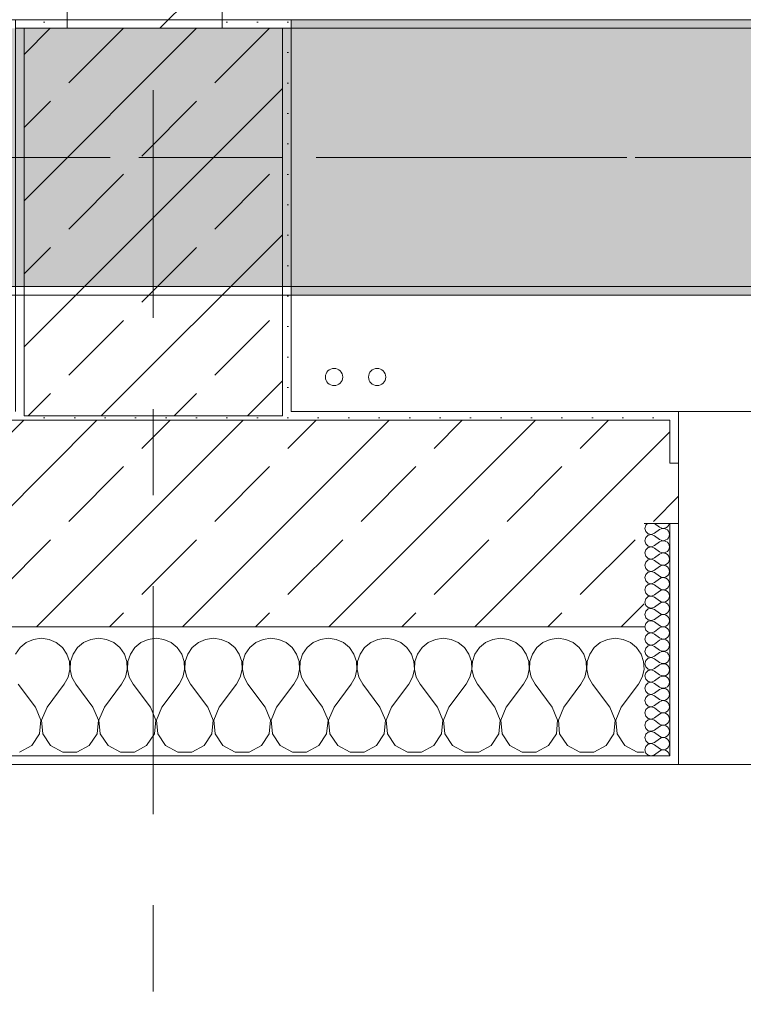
# Model space of a CAD drawing. Header units: metres. Extents: x -3.6 to 84.5, y -11 to 16.8.
# Tile 91 of 124: x 29.2 to 30, y -0.4 to 0.7. Entities that reach past the tile are written whole.
import ezdxf

# ---------------------------------------------------------------- set-up
doc = ezdxf.new("R2010")
doc.units = ezdxf.units.M
doc.header["$MEASUREMENT"] = 0
for name, pattern in [('Achse', [0.2, 0.1, -0.05, 0, -0.05]), ('Strichlinie doppelt', [0.546806, 0.264583, -0.105833, 0.070556, -0.105833]), ('Wipeout_Contour', [1, 0, -1])]:
    doc.linetypes.add(name, pattern=pattern)
for name, color, linetype in [('451 - Universal.Achsen Raster', 7, 'Continuous'), ('604 - Struktur.Wand Aussen', 7, 'Continuous'), ('605 - Struktur.Wand Innen', 7, 'Continuous'), ('607 - Struktur.Stütze', 7, 'Continuous'), ('608 - Struktur.Träger', 7, 'Continuous'), ('801 - HKLSE.Heizung_ Klima_ Lüftung', 7, 'Continuous')]:
    doc.layers.add(name, color=color, linetype=linetype)
pattern_1 = [(45, (0, 0), (-0.08485281, 0.08485281), []), (45, (-0.04243, 0.04243), (-0.08485281, 0.08485281), [0.09, -0.03])]
pattern_2 = [(45, (0, 0), (-0.01767767, 0.01767767), [0, -0.025])]
pattern_3 = [(0, (0, 0), (0, 0.08660254), [0, -0.05]), (0, (0.025, 0.0433), (0, 0.08660254), [0, -0.05])]

# ---------------------------------------------------------------- blocks, each defined once
blk = doc.blocks.new('*X80')
at = {"layer": '604 - Struktur.Wand Aussen', "color": 7, "linetype": 'Continuous', "lineweight": 5}
for p, q in [((29.1909, -0.0096), (29.1825, -0.0133)), ((29.2, -0.0083), (29.1909, -0.0096)), ((29.2091, -0.0096), (29.2, -0.0083)), ((29.2175, -0.0133), (29.2091, -0.0096)), ((29.2576, -0.0096), (29.2491, -0.0133)), ((29.2667, -0.0083), (29.2576, -0.0096)), ((29.2758, -0.0096), (29.2667, -0.0083)), ((29.2842, -0.0133), (29.2758, -0.0096)), ((29.3242, -0.0096), (29.3158, -0.0133)), ((29.3333, -0.0083), (29.3242, -0.0096)), ((29.3424, -0.0096), (29.3333, -0.0083)), ((29.3509, -0.0133), (29.3424, -0.0096)), ((29.3909, -0.0096), (29.3825, -0.0133)), ((29.4, -0.0083), (29.3909, -0.0096)), ((29.4091, -0.0096), (29.4, -0.0083)), ((29.4175, -0.0133), (29.4091, -0.0096)), ((29.4576, -0.0096), (29.4491, -0.0133)), ((29.4667, -0.0083), (29.4576, -0.0096)), ((29.4758, -0.0096), (29.4667, -0.0083)), ((29.4842, -0.0133), (29.4758, -0.0096)), ((29.5242, -0.0096), (29.5158, -0.0133)), ((29.5333, -0.0083), (29.5242, -0.0096)), ((29.5424, -0.0096), (29.5333, -0.0083)), ((29.5509, -0.0133), (29.5424, -0.0096)), ((29.5909, -0.0096), (29.5825, -0.0133)), ((29.6, -0.0083), (29.5909, -0.0096)), ((29.6091, -0.0096), (29.6, -0.0083)), ((29.6175, -0.0133), (29.6091, -0.0096)), ((29.6576, -0.0096), (29.6491, -0.0133)), ((29.6667, -0.0083), (29.6576, -0.0096)), ((29.6758, -0.0096), (29.6667, -0.0083)), ((29.6842, -0.0133), (29.6758, -0.0096)), ((29.7242, -0.0096), (29.7158, -0.0133)), ((29.7333, -0.0083), (29.7242, -0.0096)), ((29.7424, -0.0096), (29.7333, -0.0083)), ((29.7509, -0.0133), (29.7424, -0.0096)), ((29.7909, -0.0096), (29.7825, -0.0133)), ((29.8, -0.0083), (29.7909, -0.0096)), ((29.8091, -0.0096), (29.8, -0.0083)), ((29.8175, -0.0133), (29.8091, -0.0096)), ((29.8576, -0.0096), (29.8491, -0.0133)), ((29.8667, -0.0083), (29.8576, -0.0096)), ((29.8758, -0.0096), (29.8667, -0.0083)), ((29.8842, -0.0133), (29.8758, -0.0096)), ((29.1754, -0.0192), (29.1702, -0.0268)), ((29.1825, -0.0133), (29.1754, -0.0192)), ((29.2246, -0.0192), (29.2175, -0.0133)), ((29.2298, -0.0268), (29.2246, -0.0192)), ((29.2421, -0.0192), (29.2369, -0.0268)), ((29.2491, -0.0133), (29.2421, -0.0192)), ((29.2913, -0.0192), (29.2842, -0.0133)), ((29.2965, -0.0268), (29.2913, -0.0192)), ((29.3087, -0.0192), (29.3035, -0.0268)), ((29.3158, -0.0133), (29.3087, -0.0192)), ((29.3579, -0.0192), (29.3509, -0.0133)), ((29.3631, -0.0268), (29.3579, -0.0192)), ((29.3754, -0.0192), (29.3702, -0.0268)), ((29.3825, -0.0133), (29.3754, -0.0192)), ((29.4246, -0.0192), (29.4175, -0.0133)), ((29.4298, -0.0268), (29.4246, -0.0192)), ((29.4421, -0.0192), (29.4369, -0.0268)), ((29.4491, -0.0133), (29.4421, -0.0192)), ((29.4913, -0.0192), (29.4842, -0.0133)), ((29.4965, -0.0268), (29.4913, -0.0192)), ((29.5087, -0.0192), (29.5035, -0.0268)), ((29.5158, -0.0133), (29.5087, -0.0192)), ((29.5579, -0.0192), (29.5509, -0.0133)), ((29.5631, -0.0268), (29.5579, -0.0192)), ((29.5754, -0.0192), (29.5702, -0.0268)), ((29.5825, -0.0133), (29.5754, -0.0192)), ((29.6246, -0.0192), (29.6175, -0.0133)), ((29.6298, -0.0268), (29.6246, -0.0192)), ((29.6421, -0.0192), (29.6369, -0.0268)), ((29.6491, -0.0133), (29.6421, -0.0192)), ((29.6913, -0.0192), (29.6842, -0.0133)), ((29.6965, -0.0268), (29.6913, -0.0192)), ((29.7087, -0.0192), (29.7035, -0.0268)), ((29.7158, -0.0133), (29.7087, -0.0192)), ((29.7579, -0.0192), (29.7509, -0.0133)), ((29.7631, -0.0268), (29.7579, -0.0192)), ((29.7754, -0.0192), (29.7702, -0.0268)), ((29.7825, -0.0133), (29.7754, -0.0192)), ((29.8246, -0.0192), (29.8175, -0.0133)), ((29.8298, -0.0268), (29.8246, -0.0192)), ((29.8421, -0.0192), (29.8369, -0.0268)), ((29.8491, -0.0133), (29.8421, -0.0192)), ((29.8913, -0.0192), (29.8842, -0.0133)), ((29.8965, -0.0268), (29.8913, -0.0192)), ((29.2328, -0.0355), (29.2298, -0.0268)), ((29.2369, -0.0268), (29.2339, -0.0355)), ((29.2994, -0.0355), (29.2965, -0.0268)), ((29.3035, -0.0268), (29.3006, -0.0355)), ((29.3661, -0.0355), (29.3631, -0.0268)), ((29.3702, -0.0268), (29.3672, -0.0355)), ((29.4328, -0.0355), (29.4298, -0.0268)), ((29.4369, -0.0268), (29.4339, -0.0355)), ((29.4994, -0.0355), (29.4965, -0.0268)), ((29.5035, -0.0268), (29.5006, -0.0355)), ((29.5661, -0.0355), (29.5631, -0.0268)), ((29.5702, -0.0268), (29.5672, -0.0355)), ((29.6328, -0.0355), (29.6298, -0.0268)), ((29.6369, -0.0268), (29.6339, -0.0355)), ((29.6994, -0.0355), (29.6965, -0.0268)), ((29.7035, -0.0268), (29.7006, -0.0355)), ((29.7661, -0.0355), (29.7631, -0.0268)), ((29.7702, -0.0268), (29.7672, -0.0355)), ((29.8328, -0.0355), (29.8298, -0.0268)), ((29.8369, -0.0268), (29.8339, -0.0355)), ((29.8994, -0.0355), (29.8965, -0.0268)), ((29.2311, -0.0536), (29.2332, -0.0447)), ((29.2332, -0.0447), (29.2328, -0.0355)), ((29.2339, -0.0355), (29.2335, -0.0447)), ((29.2335, -0.0447), (29.2355, -0.0536)), ((29.2978, -0.0536), (29.2999, -0.0447)), ((29.2999, -0.0447), (29.2994, -0.0355)), ((29.3006, -0.0355), (29.3001, -0.0447)), ((29.3001, -0.0447), (29.3022, -0.0536)), ((29.3645, -0.0536), (29.3665, -0.0447)), ((29.3665, -0.0447), (29.3661, -0.0355)), ((29.3672, -0.0355), (29.3668, -0.0447)), ((29.3668, -0.0447), (29.3689, -0.0536)), ((29.4311, -0.0536), (29.4332, -0.0447)), ((29.4332, -0.0447), (29.4328, -0.0355)), ((29.4339, -0.0355), (29.4335, -0.0447)), ((29.4335, -0.0447), (29.4355, -0.0536)), ((29.4978, -0.0536), (29.4999, -0.0447)), ((29.4999, -0.0447), (29.4994, -0.0355)), ((29.5006, -0.0355), (29.5001, -0.0447)), ((29.5001, -0.0447), (29.5022, -0.0536)), ((29.5645, -0.0536), (29.5665, -0.0447)), ((29.5665, -0.0447), (29.5661, -0.0355)), ((29.5672, -0.0355), (29.5668, -0.0447)), ((29.5668, -0.0447), (29.5689, -0.0536)), ((29.6311, -0.0536), (29.6332, -0.0447)), ((29.6332, -0.0447), (29.6328, -0.0355)), ((29.6339, -0.0355), (29.6335, -0.0447)), ((29.6335, -0.0447), (29.6355, -0.0536)), ((29.6978, -0.0536), (29.6999, -0.0447)), ((29.6999, -0.0447), (29.6994, -0.0355)), ((29.7006, -0.0355), (29.7001, -0.0447)), ((29.7001, -0.0447), (29.7022, -0.0536)), ((29.7645, -0.0536), (29.7665, -0.0447)), ((29.7665, -0.0447), (29.7661, -0.0355)), ((29.7672, -0.0355), (29.7668, -0.0447)), ((29.7668, -0.0447), (29.7689, -0.0536)), ((29.8311, -0.0536), (29.8332, -0.0447)), ((29.8332, -0.0447), (29.8328, -0.0355)), ((29.8339, -0.0355), (29.8335, -0.0447)), ((29.8335, -0.0447), (29.8355, -0.0536)), ((29.8978, -0.0536), (29.8999, -0.0447)), ((29.8999, -0.0447), (29.8994, -0.0355)), ((29.2267, -0.0617), (29.2311, -0.0536)), ((29.2355, -0.0536), (29.24, -0.0617)), ((29.2933, -0.0617), (29.2978, -0.0536)), ((29.3022, -0.0536), (29.3067, -0.0617)), ((29.36, -0.0617), (29.3645, -0.0536)), ((29.3689, -0.0536), (29.3733, -0.0617)), ((29.4267, -0.0617), (29.4311, -0.0536)), ((29.4355, -0.0536), (29.44, -0.0617)), ((29.4933, -0.0617), (29.4978, -0.0536)), ((29.5022, -0.0536), (29.5067, -0.0617)), ((29.56, -0.0617), (29.5645, -0.0536)), ((29.5689, -0.0536), (29.5733, -0.0617)), ((29.6267, -0.0617), (29.6311, -0.0536)), ((29.6355, -0.0536), (29.64, -0.0617)), ((29.6933, -0.0617), (29.6978, -0.0536)), ((29.7022, -0.0536), (29.7067, -0.0617)), ((29.76, -0.0617), (29.7645, -0.0536)), ((29.7689, -0.0536), (29.7733, -0.0617)), ((29.8267, -0.0617), (29.8311, -0.0536)), ((29.8355, -0.0536), (29.84, -0.0617)), ((29.8933, -0.0617), (29.8978, -0.0536)), ((29.1933, -0.0883), (29.1733, -0.0617)), ((29.2067, -0.0883), (29.2267, -0.0617)), ((29.26, -0.0883), (29.24, -0.0617)), ((29.2733, -0.0883), (29.2933, -0.0617)), ((29.3267, -0.0883), (29.3067, -0.0617)), ((29.34, -0.0883), (29.36, -0.0617)), ((29.3933, -0.0883), (29.3733, -0.0617)), ((29.4067, -0.0883), (29.4267, -0.0617)), ((29.46, -0.0883), (29.44, -0.0617)), ((29.4733, -0.0883), (29.4933, -0.0617)), ((29.5267, -0.0883), (29.5067, -0.0617)), ((29.54, -0.0883), (29.56, -0.0617)), ((29.5933, -0.0883), (29.5733, -0.0617)), ((29.6067, -0.0883), (29.6267, -0.0617)), ((29.66, -0.0883), (29.64, -0.0617)), ((29.6733, -0.0883), (29.6933, -0.0617)), ((29.7267, -0.0883), (29.7067, -0.0617)), ((29.74, -0.0883), (29.76, -0.0617)), ((29.7933, -0.0883), (29.7733, -0.0617)), ((29.8067, -0.0883), (29.8267, -0.0617)), ((29.86, -0.0883), (29.84, -0.0617)), ((29.8733, -0.0883), (29.8933, -0.0617)), ((29.1996, -0.1033), (29.1933, -0.0883)), ((29.2067, -0.0883), (29.2004, -0.1033)), ((29.2663, -0.1033), (29.26, -0.0883)), ((29.2733, -0.0883), (29.267, -0.1033)), ((29.333, -0.1033), (29.3267, -0.0883)), ((29.34, -0.0883), (29.3337, -0.1033)), ((29.3996, -0.1033), (29.3933, -0.0883)), ((29.4067, -0.0883), (29.4004, -0.1033)), ((29.4663, -0.1033), (29.46, -0.0883)), ((29.4733, -0.0883), (29.467, -0.1033)), ((29.533, -0.1033), (29.5267, -0.0883)), ((29.54, -0.0883), (29.5337, -0.1033)), ((29.5996, -0.1033), (29.5933, -0.0883)), ((29.6067, -0.0883), (29.6004, -0.1033)), ((29.6663, -0.1033), (29.66, -0.0883)), ((29.6733, -0.0883), (29.667, -0.1033)), ((29.733, -0.1033), (29.7267, -0.0883)), ((29.74, -0.0883), (29.7337, -0.1033)), ((29.7996, -0.1033), (29.7933, -0.0883)), ((29.8067, -0.0883), (29.8004, -0.1033)), ((29.8663, -0.1033), (29.86, -0.0883)), ((29.8733, -0.0883), (29.867, -0.1033)), ((29.1981, -0.1195), (29.1996, -0.1033)), ((29.2004, -0.1033), (29.2019, -0.1195)), ((29.2648, -0.1195), (29.2663, -0.1033)), ((29.267, -0.1033), (29.2686, -0.1195)), ((29.3314, -0.1195), (29.333, -0.1033)), ((29.3337, -0.1033), (29.3352, -0.1195)), ((29.3981, -0.1195), (29.3996, -0.1033)), ((29.4004, -0.1033), (29.4019, -0.1195)), ((29.4648, -0.1195), (29.4663, -0.1033)), ((29.467, -0.1033), (29.4686, -0.1195)), ((29.5314, -0.1195), (29.533, -0.1033)), ((29.5337, -0.1033), (29.5352, -0.1195)), ((29.5981, -0.1195), (29.5996, -0.1033)), ((29.6004, -0.1033), (29.6019, -0.1195)), ((29.6648, -0.1195), (29.6663, -0.1033)), ((29.667, -0.1033), (29.6686, -0.1195)), ((29.7314, -0.1195), (29.733, -0.1033)), ((29.7337, -0.1033), (29.7352, -0.1195)), ((29.7981, -0.1195), (29.7996, -0.1033)), ((29.8004, -0.1033), (29.8019, -0.1195)), ((29.8648, -0.1195), (29.8663, -0.1033)), ((29.867, -0.1033), (29.8686, -0.1195)), ((29.1891, -0.133), (29.1981, -0.1195)), ((29.2019, -0.1195), (29.2109, -0.133)), ((29.2558, -0.133), (29.2648, -0.1195)), ((29.2686, -0.1195), (29.2776, -0.133)), ((29.3224, -0.133), (29.3314, -0.1195)), ((29.3352, -0.1195), (29.3442, -0.133)), ((29.3891, -0.133), (29.3981, -0.1195)), ((29.4019, -0.1195), (29.4109, -0.133)), ((29.4558, -0.133), (29.4648, -0.1195)), ((29.4686, -0.1195), (29.4776, -0.133)), ((29.5224, -0.133), (29.5314, -0.1195)), ((29.5352, -0.1195), (29.5442, -0.133)), ((29.5891, -0.133), (29.5981, -0.1195)), ((29.6019, -0.1195), (29.6109, -0.133)), ((29.6558, -0.133), (29.6648, -0.1195)), ((29.6686, -0.1195), (29.6776, -0.133)), ((29.7224, -0.133), (29.7314, -0.1195)), ((29.7352, -0.1195), (29.7442, -0.133)), ((29.7891, -0.133), (29.7981, -0.1195)), ((29.8019, -0.1195), (29.8109, -0.133)), ((29.8558, -0.133), (29.8648, -0.1195)), ((29.8686, -0.1195), (29.8776, -0.133)), ((29.1748, -0.1407), (29.1891, -0.133)), ((29.2109, -0.133), (29.2252, -0.1407)), ((29.2415, -0.1407), (29.2558, -0.133)), ((29.2776, -0.133), (29.2919, -0.1407)), ((29.3081, -0.1407), (29.3224, -0.133)), ((29.3442, -0.133), (29.3585, -0.1407)), ((29.3748, -0.1407), (29.3891, -0.133)), ((29.4109, -0.133), (29.4252, -0.1407)), ((29.4415, -0.1407), (29.4558, -0.133)), ((29.4776, -0.133), (29.4919, -0.1407)), ((29.5081, -0.1407), (29.5224, -0.133)), ((29.5442, -0.133), (29.5585, -0.1407)), ((29.5748, -0.1407), (29.5891, -0.133)), ((29.6109, -0.133), (29.6252, -0.1407)), ((29.6415, -0.1407), (29.6558, -0.133)), ((29.6776, -0.133), (29.6919, -0.1407)), ((29.7081, -0.1407), (29.7224, -0.133)), ((29.7442, -0.133), (29.7585, -0.1407)), ((29.7748, -0.1407), (29.7891, -0.133)), ((29.8109, -0.133), (29.8252, -0.1407)), ((29.8415, -0.1407), (29.8558, -0.133)), ((29.8776, -0.133), (29.8919, -0.1407)), ((29.2252, -0.1407), (29.2415, -0.1407)), ((29.2919, -0.1407), (29.3081, -0.1407)), ((29.3585, -0.1407), (29.3748, -0.1407)), ((29.4252, -0.1407), (29.4415, -0.1407)), ((29.4919, -0.1407), (29.5081, -0.1407)), ((29.5585, -0.1407), (29.5748, -0.1407)), ((29.6252, -0.1407), (29.6415, -0.1407)), ((29.6919, -0.1407), (29.7081, -0.1407)), ((29.7585, -0.1407), (29.7748, -0.1407)), ((29.8252, -0.1407), (29.8415, -0.1407)), ((29.8919, -0.1407), (29.9, -0.1407))]:
    blk.add_line(p, q, dxfattribs=at)
blk = doc.blocks.new('*X98')
at = {"layer": '604 - Struktur.Wand Aussen', "color": 7, "linetype": 'Continuous', "lineweight": 5}
for p, q in [((29.9018, 0.123), (29.9007, 0.1193)), ((29.9007, 0.1193), (29.9018, 0.1155)), ((29.9039, 0.125), (29.9018, 0.123)), ((29.9018, 0.1155), (29.9047, 0.1129)), ((29.9121, 0.125), (29.9179, 0.1207)), ((29.9121, 0.1136), (29.9179, 0.1179)), ((29.9179, 0.1207), (29.9196, 0.1198)), ((29.9196, 0.1188), (29.9179, 0.1179)), ((29.9196, 0.1198), (29.9215, 0.1193)), ((29.9215, 0.1193), (29.9196, 0.1188)), ((29.9215, 0.1193), (29.9235, 0.1194)), ((29.9235, 0.1192), (29.9215, 0.1193)), ((29.9235, 0.1194), (29.9253, 0.12)), ((29.9253, 0.1185), (29.9235, 0.1192)), ((29.9253, 0.12), (29.927, 0.1212)), ((29.927, 0.1174), (29.9253, 0.1185)), ((29.927, 0.1212), (29.9282, 0.1227)), ((29.9282, 0.1159), (29.927, 0.1174)), ((29.9282, 0.1227), (29.929, 0.1245)), ((29.929, 0.1141), (29.9282, 0.1159)), ((29.929, 0.1245), (29.9291, 0.125)), ((29.9018, 0.1088), (29.9007, 0.105)), ((29.9007, 0.105), (29.9018, 0.1012)), ((29.9047, 0.1114), (29.9018, 0.1088)), ((29.9047, 0.1129), (29.9085, 0.1122)), ((29.9085, 0.1121), (29.9047, 0.1114)), ((29.9085, 0.1122), (29.9121, 0.1136)), ((29.9121, 0.1107), (29.9085, 0.1121)), ((29.9121, 0.1107), (29.9179, 0.1064)), ((29.9121, 0.0993), (29.9179, 0.1036)), ((29.9179, 0.1064), (29.9196, 0.1055)), ((29.9196, 0.1045), (29.9179, 0.1036)), ((29.9196, 0.1055), (29.9215, 0.105)), ((29.9215, 0.105), (29.9196, 0.1045)), ((29.9215, 0.105), (29.9235, 0.1051)), ((29.9235, 0.1049), (29.9215, 0.105)), ((29.9235, 0.1051), (29.9253, 0.1058)), ((29.9253, 0.1042), (29.9235, 0.1049)), ((29.9253, 0.1058), (29.927, 0.1069)), ((29.927, 0.1031), (29.9253, 0.1042)), ((29.927, 0.1069), (29.9282, 0.1084)), ((29.9282, 0.1016), (29.927, 0.1031)), ((29.9282, 0.1084), (29.929, 0.1102)), ((29.9293, 0.1121), (29.929, 0.1141)), ((29.929, 0.1102), (29.9293, 0.1121)), ((29.9018, 0.0945), (29.9007, 0.0907)), ((29.9018, 0.1012), (29.9047, 0.0986)), ((29.9047, 0.0971), (29.9018, 0.0945)), ((29.9047, 0.0986), (29.9085, 0.0979)), ((29.9085, 0.0978), (29.9047, 0.0971)), ((29.9085, 0.0979), (29.9121, 0.0993)), ((29.9121, 0.0964), (29.9085, 0.0978)), ((29.9121, 0.0964), (29.9179, 0.0921)), ((29.9179, 0.0921), (29.9196, 0.0912)), ((29.9253, 0.0915), (29.927, 0.0926)), ((29.927, 0.0926), (29.9282, 0.0941)), ((29.929, 0.0998), (29.9282, 0.1016)), ((29.9282, 0.0941), (29.929, 0.0959)), ((29.9293, 0.0979), (29.929, 0.0998)), ((29.929, 0.0959), (29.9293, 0.0979)), ((29.9007, 0.0907), (29.9018, 0.087)), ((29.9018, 0.0802), (29.9007, 0.0764)), ((29.9018, 0.087), (29.9047, 0.0843)), ((29.9047, 0.0828), (29.9018, 0.0802)), ((29.9047, 0.0843), (29.9085, 0.0836)), ((29.9085, 0.0835), (29.9047, 0.0828)), ((29.9085, 0.0836), (29.9121, 0.085)), ((29.9121, 0.0821), (29.9085, 0.0835)), ((29.9121, 0.085), (29.9179, 0.0893)), ((29.9121, 0.0821), (29.9179, 0.0779)), ((29.9196, 0.0902), (29.9179, 0.0893)), ((29.9196, 0.0912), (29.9215, 0.0907)), ((29.9215, 0.0907), (29.9196, 0.0902)), ((29.9215, 0.0907), (29.9235, 0.0908)), ((29.9235, 0.0906), (29.9215, 0.0907)), ((29.9235, 0.0908), (29.9253, 0.0915)), ((29.9253, 0.09), (29.9235, 0.0906)), ((29.927, 0.0888), (29.9253, 0.09)), ((29.9282, 0.0873), (29.927, 0.0888)), ((29.929, 0.0855), (29.9282, 0.0873)), ((29.9282, 0.0798), (29.929, 0.0816)), ((29.9293, 0.0836), (29.929, 0.0855)), ((29.929, 0.0816), (29.9293, 0.0836)), ((29.9007, 0.0764), (29.9018, 0.0727)), ((29.9018, 0.0727), (29.9047, 0.07)), ((29.9047, 0.07), (29.9085, 0.0693)), ((29.9085, 0.0693), (29.9047, 0.0685)), ((29.9085, 0.0693), (29.9121, 0.0707)), ((29.9121, 0.0679), (29.9085, 0.0693)), ((29.9121, 0.0707), (29.9179, 0.075)), ((29.9179, 0.0779), (29.9196, 0.0769)), ((29.9196, 0.076), (29.9179, 0.075)), ((29.9196, 0.0769), (29.9215, 0.0765)), ((29.9215, 0.0764), (29.9196, 0.076)), ((29.9215, 0.0765), (29.9235, 0.0766)), ((29.9235, 0.0763), (29.9215, 0.0764)), ((29.9235, 0.0766), (29.9253, 0.0772)), ((29.9253, 0.0757), (29.9235, 0.0763)), ((29.9253, 0.0772), (29.927, 0.0783)), ((29.927, 0.0746), (29.9253, 0.0757)), ((29.927, 0.0783), (29.9282, 0.0798)), ((29.9282, 0.073), (29.927, 0.0746)), ((29.929, 0.0712), (29.9282, 0.073)), ((29.9293, 0.0693), (29.929, 0.0712)), ((29.929, 0.0673), (29.9293, 0.0693)), ((29.9018, 0.0659), (29.9007, 0.0621)), ((29.9007, 0.0621), (29.9018, 0.0584)), ((29.9047, 0.0685), (29.9018, 0.0659)), ((29.9018, 0.0584), (29.9047, 0.0558)), ((29.9121, 0.0679), (29.9179, 0.0636)), ((29.9121, 0.0564), (29.9179, 0.0607)), ((29.9179, 0.0636), (29.9196, 0.0626)), ((29.9196, 0.0617), (29.9179, 0.0607)), ((29.9196, 0.0626), (29.9215, 0.0622)), ((29.9215, 0.0621), (29.9196, 0.0617)), ((29.9215, 0.0622), (29.9235, 0.0623)), ((29.9235, 0.062), (29.9215, 0.0621)), ((29.9235, 0.0623), (29.9253, 0.0629)), ((29.9253, 0.0614), (29.9235, 0.062)), ((29.9253, 0.0629), (29.927, 0.064)), ((29.927, 0.0603), (29.9253, 0.0614)), ((29.927, 0.064), (29.9282, 0.0655)), ((29.9282, 0.0588), (29.927, 0.0603)), ((29.9282, 0.0655), (29.929, 0.0673)), ((29.929, 0.057), (29.9282, 0.0588)), ((29.9018, 0.0516), (29.9007, 0.0479)), ((29.9007, 0.0479), (29.9018, 0.0441)), ((29.9047, 0.0542), (29.9018, 0.0516)), ((29.9047, 0.0558), (29.9085, 0.055)), ((29.9085, 0.055), (29.9047, 0.0542)), ((29.9085, 0.055), (29.9121, 0.0564)), ((29.9121, 0.0536), (29.9085, 0.055)), ((29.9121, 0.0536), (29.9179, 0.0493)), ((29.9121, 0.0421), (29.9179, 0.0464)), ((29.9179, 0.0493), (29.9196, 0.0483)), ((29.9196, 0.0474), (29.9179, 0.0464)), ((29.9196, 0.0483), (29.9215, 0.0479)), ((29.9215, 0.0478), (29.9196, 0.0474)), ((29.9215, 0.0479), (29.9235, 0.048)), ((29.9235, 0.0477), (29.9215, 0.0478)), ((29.9235, 0.048), (29.9253, 0.0486)), ((29.9253, 0.0471), (29.9235, 0.0477)), ((29.9253, 0.0486), (29.927, 0.0497)), ((29.927, 0.046), (29.9253, 0.0471)), ((29.927, 0.0497), (29.9282, 0.0512)), ((29.9282, 0.0445), (29.927, 0.046)), ((29.9282, 0.0512), (29.929, 0.053)), ((29.9293, 0.055), (29.929, 0.057)), ((29.929, 0.053), (29.9293, 0.055)), ((29.9018, 0.0373), (29.9007, 0.0336)), ((29.9018, 0.0441), (29.9047, 0.0415)), ((29.9047, 0.04), (29.9018, 0.0373)), ((29.9047, 0.0415), (29.9085, 0.0407)), ((29.9085, 0.0407), (29.9047, 0.04)), ((29.9085, 0.0407), (29.9121, 0.0421)), ((29.9121, 0.0393), (29.9085, 0.0407)), ((29.9121, 0.0393), (29.9179, 0.035)), ((29.9179, 0.035), (29.9196, 0.034)), ((29.9235, 0.0337), (29.9253, 0.0343)), ((29.9253, 0.0343), (29.927, 0.0354)), ((29.927, 0.0354), (29.9282, 0.037)), ((29.929, 0.0427), (29.9282, 0.0445)), ((29.9282, 0.037), (29.929, 0.0388)), ((29.9293, 0.0407), (29.929, 0.0427)), ((29.929, 0.0388), (29.9293, 0.0407)), ((29.9007, 0.0336), (29.9018, 0.0298)), ((29.9018, 0.023), (29.9007, 0.0193)), ((29.9018, 0.0298), (29.9047, 0.0272)), ((29.9047, 0.0257), (29.9018, 0.023)), ((29.9047, 0.0272), (29.9085, 0.0265)), ((29.9085, 0.0264), (29.9047, 0.0257)), ((29.9085, 0.0265), (29.9121, 0.0279)), ((29.9121, 0.025), (29.9085, 0.0264)), ((29.9121, 0.0279), (29.9179, 0.0321)), ((29.9121, 0.025), (29.9179, 0.0207)), ((29.9196, 0.0331), (29.9179, 0.0321)), ((29.9196, 0.034), (29.9215, 0.0336)), ((29.9215, 0.0335), (29.9196, 0.0331)), ((29.9215, 0.0336), (29.9235, 0.0337)), ((29.9235, 0.0334), (29.9215, 0.0335)), ((29.9253, 0.0328), (29.9235, 0.0334)), ((29.927, 0.0317), (29.9253, 0.0328)), ((29.9282, 0.0302), (29.927, 0.0317)), ((29.929, 0.0284), (29.9282, 0.0302)), ((29.9282, 0.0227), (29.929, 0.0245)), ((29.9293, 0.0264), (29.929, 0.0284)), ((29.929, 0.0245), (29.9293, 0.0264)), ((29.9007, 0.0193), (29.9018, 0.0155)), ((29.9018, 0.0155), (29.9047, 0.0129)), ((29.9047, 0.0129), (29.9085, 0.0122)), ((29.9085, 0.0121), (29.9047, 0.0114)), ((29.9085, 0.0122), (29.9121, 0.0136)), ((29.9121, 0.0107), (29.9085, 0.0121)), ((29.9121, 0.0136), (29.9179, 0.0179)), ((29.9179, 0.0207), (29.9196, 0.0198)), ((29.9196, 0.0188), (29.9179, 0.0179)), ((29.9196, 0.0198), (29.9215, 0.0193)), ((29.9215, 0.0193), (29.9196, 0.0188)), ((29.9215, 0.0193), (29.9235, 0.0194)), ((29.9235, 0.0192), (29.9215, 0.0193)), ((29.9235, 0.0194), (29.9253, 0.02)), ((29.9253, 0.0185), (29.9235, 0.0192)), ((29.9253, 0.02), (29.927, 0.0212)), ((29.927, 0.0174), (29.9253, 0.0185)), ((29.927, 0.0212), (29.9282, 0.0227)), ((29.9282, 0.0159), (29.927, 0.0174)), ((29.929, 0.0141), (29.9282, 0.0159)), ((29.9293, 0.0121), (29.929, 0.0141)), ((29.929, 0.0102), (29.9293, 0.0121)), ((29.9018, 0.0088), (29.9007, 0.005)), ((29.9007, 0.005), (29.9018, 0.0012)), ((29.9047, 0.0114), (29.9018, 0.0088)), ((29.9018, 0.0012), (29.9047, -0.0014)), ((29.9121, 0.0107), (29.9179, 0.0064)), ((29.9121, -0.0007), (29.9179, 0.0036)), ((29.9179, 0.0064), (29.9196, 0.0055)), ((29.9196, 0.0045), (29.9179, 0.0036)), ((29.9196, 0.0055), (29.9215, 0.005)), ((29.9215, 0.005), (29.9196, 0.0045)), ((29.9215, 0.005), (29.9235, 0.0051)), ((29.9235, 0.0049), (29.9215, 0.005)), ((29.9235, 0.0051), (29.9253, 0.0058)), ((29.9253, 0.0042), (29.9235, 0.0049)), ((29.9253, 0.0058), (29.927, 0.0069)), ((29.927, 0.0031), (29.9253, 0.0042)), ((29.927, 0.0069), (29.9282, 0.0084)), ((29.9282, 0.0016), (29.927, 0.0031)), ((29.9282, 0.0084), (29.929, 0.0102)), ((29.929, -0.0002), (29.9282, 0.0016)), ((29.9018, -0.0055), (29.9007, -0.0093)), ((29.9007, -0.0093), (29.9018, -0.013)), ((29.9047, -0.0029), (29.9018, -0.0055)), ((29.9047, -0.0014), (29.9085, -0.0021)), ((29.9085, -0.0022), (29.9047, -0.0029)), ((29.9085, -0.0021), (29.9121, -0.0007)), ((29.9121, -0.0036), (29.9085, -0.0022)), ((29.9121, -0.0036), (29.9179, -0.0079)), ((29.9121, -0.015), (29.9179, -0.0107)), ((29.9179, -0.0079), (29.9196, -0.0088)), ((29.9196, -0.0098), (29.9179, -0.0107)), ((29.9196, -0.0088), (29.9215, -0.0093)), ((29.9215, -0.0093), (29.9196, -0.0098)), ((29.9215, -0.0093), (29.9235, -0.0092)), ((29.9235, -0.0094), (29.9215, -0.0093)), ((29.9235, -0.0092), (29.9253, -0.0085)), ((29.9253, -0.01), (29.9235, -0.0094)), ((29.9253, -0.0085), (29.927, -0.0074)), ((29.927, -0.0112), (29.9253, -0.01)), ((29.927, -0.0074), (29.9282, -0.0059)), ((29.9282, -0.0127), (29.927, -0.0112)), ((29.9282, -0.0059), (29.929, -0.0041)), ((29.9293, -0.0021), (29.929, -0.0002)), ((29.929, -0.0041), (29.9293, -0.0021)), ((29.9018, -0.0198), (29.9007, -0.0236)), ((29.9018, -0.013), (29.9047, -0.0157)), ((29.9047, -0.0172), (29.9018, -0.0198)), ((29.9047, -0.0157), (29.9085, -0.0164)), ((29.9085, -0.0165), (29.9047, -0.0172)), ((29.9085, -0.0164), (29.9121, -0.015)), ((29.9121, -0.0179), (29.9085, -0.0165)), ((29.9121, -0.0179), (29.9179, -0.0221)), ((29.9179, -0.0221), (29.9196, -0.0231)), ((29.9235, -0.0234), (29.9253, -0.0228)), ((29.9253, -0.0228), (29.927, -0.0217)), ((29.927, -0.0217), (29.9282, -0.0202)), ((29.929, -0.0145), (29.9282, -0.0127)), ((29.9282, -0.0202), (29.929, -0.0184)), ((29.9293, -0.0164), (29.929, -0.0145)), ((29.929, -0.0184), (29.9293, -0.0164)), ((29.9007, -0.0236), (29.9018, -0.0273)), ((29.9018, -0.0341), (29.9007, -0.0379)), ((29.9018, -0.0273), (29.9047, -0.03)), ((29.9047, -0.0315), (29.9018, -0.0341)), ((29.9047, -0.03), (29.9085, -0.0307)), ((29.9085, -0.0307), (29.9047, -0.0315)), ((29.9085, -0.0307), (29.9121, -0.0293)), ((29.9121, -0.0321), (29.9085, -0.0307)), ((29.9121, -0.0293), (29.9179, -0.025)), ((29.9121, -0.0321), (29.9179, -0.0364)), ((29.9196, -0.024), (29.9179, -0.025)), ((29.9196, -0.0231), (29.9215, -0.0235)), ((29.9215, -0.0236), (29.9196, -0.024)), ((29.9215, -0.0235), (29.9235, -0.0234)), ((29.9235, -0.0237), (29.9215, -0.0236)), ((29.9253, -0.0243), (29.9235, -0.0237)), ((29.927, -0.0254), (29.9253, -0.0243)), ((29.9282, -0.027), (29.927, -0.0254)), ((29.929, -0.0288), (29.9282, -0.027)), ((29.9282, -0.0345), (29.929, -0.0327)), ((29.9293, -0.0307), (29.929, -0.0288)), ((29.929, -0.0327), (29.9293, -0.0307)), ((29.9007, -0.0379), (29.9018, -0.0416)), ((29.9018, -0.0416), (29.9047, -0.0442)), ((29.9047, -0.0442), (29.9085, -0.045)), ((29.9085, -0.045), (29.9047, -0.0458)), ((29.9085, -0.045), (29.9121, -0.0436)), ((29.9121, -0.0464), (29.9085, -0.045)), ((29.9121, -0.0436), (29.9179, -0.0393)), ((29.9179, -0.0364), (29.9196, -0.0374)), ((29.9196, -0.0383), (29.9179, -0.0393)), ((29.9196, -0.0374), (29.9215, -0.0378)), ((29.9215, -0.0379), (29.9196, -0.0383)), ((29.9215, -0.0378), (29.9235, -0.0377)), ((29.9235, -0.038), (29.9215, -0.0379)), ((29.9235, -0.0377), (29.9253, -0.0371)), ((29.9253, -0.0386), (29.9235, -0.038)), ((29.9253, -0.0371), (29.927, -0.036)), ((29.927, -0.0397), (29.9253, -0.0386)), ((29.927, -0.036), (29.9282, -0.0345)), ((29.9282, -0.0412), (29.927, -0.0397)), ((29.929, -0.043), (29.9282, -0.0412)), ((29.9293, -0.045), (29.929, -0.043)), ((29.929, -0.047), (29.9293, -0.045)), ((29.9018, -0.0484), (29.9007, -0.0521)), ((29.9007, -0.0521), (29.9018, -0.0559)), ((29.9047, -0.0458), (29.9018, -0.0484)), ((29.9018, -0.0559), (29.9047, -0.0585)), ((29.9121, -0.0464), (29.9179, -0.0507)), ((29.9121, -0.0579), (29.9179, -0.0536)), ((29.9179, -0.0507), (29.9196, -0.0517)), ((29.9196, -0.0526), (29.9179, -0.0536)), ((29.9196, -0.0517), (29.9215, -0.0521)), ((29.9215, -0.0522), (29.9196, -0.0526)), ((29.9215, -0.0521), (29.9235, -0.052)), ((29.9235, -0.0523), (29.9215, -0.0522)), ((29.9235, -0.052), (29.9253, -0.0514)), ((29.9253, -0.0529), (29.9235, -0.0523)), ((29.9253, -0.0514), (29.927, -0.0503)), ((29.927, -0.054), (29.9253, -0.0529)), ((29.927, -0.0503), (29.9282, -0.0488)), ((29.9282, -0.0555), (29.927, -0.054)), ((29.9282, -0.0488), (29.929, -0.047)), ((29.929, -0.0573), (29.9282, -0.0555)), ((29.9018, -0.0627), (29.9007, -0.0664)), ((29.9007, -0.0664), (29.9018, -0.0702)), ((29.9047, -0.06), (29.9018, -0.0627)), ((29.9047, -0.0585), (29.9085, -0.0593)), ((29.9085, -0.0593), (29.9047, -0.06)), ((29.9085, -0.0593), (29.9121, -0.0579)), ((29.9121, -0.0607), (29.9085, -0.0593)), ((29.9121, -0.0607), (29.9179, -0.065)), ((29.9121, -0.0721), (29.9179, -0.0679)), ((29.9179, -0.065), (29.9196, -0.066)), ((29.9196, -0.0669), (29.9179, -0.0679)), ((29.9196, -0.066), (29.9215, -0.0664)), ((29.9215, -0.0665), (29.9196, -0.0669)), ((29.9215, -0.0664), (29.9235, -0.0663)), ((29.9235, -0.0666), (29.9215, -0.0665)), ((29.9235, -0.0663), (29.9253, -0.0657)), ((29.9253, -0.0672), (29.9235, -0.0666)), ((29.9253, -0.0657), (29.927, -0.0646)), ((29.927, -0.0683), (29.9253, -0.0672)), ((29.927, -0.0646), (29.9282, -0.063)), ((29.9282, -0.0698), (29.927, -0.0683)), ((29.9282, -0.063), (29.929, -0.0612)), ((29.9293, -0.0593), (29.929, -0.0573)), ((29.929, -0.0612), (29.9293, -0.0593)), ((29.9018, -0.077), (29.9007, -0.0807)), ((29.9018, -0.0702), (29.9047, -0.0728)), ((29.9047, -0.0743), (29.9018, -0.077)), ((29.9047, -0.0728), (29.9085, -0.0735)), ((29.9085, -0.0736), (29.9047, -0.0743)), ((29.9085, -0.0735), (29.9121, -0.0721)), ((29.9121, -0.075), (29.9085, -0.0736)), ((29.9121, -0.075), (29.9179, -0.0793)), ((29.9179, -0.0793), (29.9196, -0.0802)), ((29.9235, -0.0806), (29.9253, -0.08)), ((29.9253, -0.08), (29.927, -0.0788)), ((29.927, -0.0788), (29.9282, -0.0773)), ((29.929, -0.0716), (29.9282, -0.0698)), ((29.9282, -0.0773), (29.929, -0.0755)), ((29.9293, -0.0736), (29.929, -0.0716)), ((29.929, -0.0755), (29.9293, -0.0736)), ((29.9007, -0.0807), (29.9018, -0.0845)), ((29.9018, -0.0912), (29.9007, -0.095)), ((29.9018, -0.0845), (29.9047, -0.0871)), ((29.9047, -0.0886), (29.9018, -0.0912)), ((29.9047, -0.0871), (29.9085, -0.0878)), ((29.9085, -0.0879), (29.9047, -0.0886)), ((29.9085, -0.0878), (29.9121, -0.0864)), ((29.9121, -0.0893), (29.9085, -0.0879)), ((29.9121, -0.0864), (29.9179, -0.0821)), ((29.9121, -0.0893), (29.9179, -0.0936)), ((29.9196, -0.0812), (29.9179, -0.0821)), ((29.9196, -0.0802), (29.9215, -0.0807)), ((29.9215, -0.0807), (29.9196, -0.0812)), ((29.9215, -0.0807), (29.9235, -0.0806)), ((29.9235, -0.0808), (29.9215, -0.0807)), ((29.9253, -0.0815), (29.9235, -0.0808)), ((29.927, -0.0826), (29.9253, -0.0815)), ((29.9282, -0.0841), (29.927, -0.0826)), ((29.929, -0.0859), (29.9282, -0.0841)), ((29.9282, -0.0916), (29.929, -0.0898)), ((29.9293, -0.0879), (29.929, -0.0859)), ((29.929, -0.0898), (29.9293, -0.0879)), ((29.9007, -0.095), (29.9018, -0.0988)), ((29.9018, -0.0988), (29.9047, -0.1014)), ((29.9047, -0.1029), (29.9018, -0.1055)), ((29.9047, -0.1014), (29.9085, -0.1021)), ((29.9085, -0.1022), (29.9047, -0.1029)), ((29.9085, -0.1021), (29.9121, -0.1007)), ((29.9121, -0.1036), (29.9085, -0.1022)), ((29.9121, -0.1007), (29.9179, -0.0964)), ((29.9179, -0.0936), (29.9196, -0.0945)), ((29.9196, -0.0955), (29.9179, -0.0964)), ((29.9196, -0.0945), (29.9215, -0.095)), ((29.9215, -0.095), (29.9196, -0.0955)), ((29.9215, -0.095), (29.9235, -0.0949)), ((29.9235, -0.0951), (29.9215, -0.095)), ((29.9235, -0.0949), (29.9253, -0.0942)), ((29.9253, -0.0958), (29.9235, -0.0951)), ((29.9253, -0.0942), (29.927, -0.0931)), ((29.927, -0.0969), (29.9253, -0.0958)), ((29.927, -0.0931), (29.9282, -0.0916)), ((29.9282, -0.0984), (29.927, -0.0969)), ((29.929, -0.1002), (29.9282, -0.0984)), ((29.9293, -0.1021), (29.929, -0.1002)), ((29.929, -0.1041), (29.9293, -0.1021)), ((29.9018, -0.1055), (29.9007, -0.1093)), ((29.9007, -0.1093), (29.9018, -0.113)), ((29.9018, -0.113), (29.9047, -0.1157)), ((29.9121, -0.1036), (29.9179, -0.1079)), ((29.9121, -0.115), (29.9179, -0.1107)), ((29.9179, -0.1079), (29.9196, -0.1088)), ((29.9196, -0.1098), (29.9179, -0.1107)), ((29.9196, -0.1088), (29.9215, -0.1093)), ((29.9215, -0.1093), (29.9196, -0.1098)), ((29.9215, -0.1093), (29.9235, -0.1092)), ((29.9235, -0.1094), (29.9215, -0.1093)), ((29.9235, -0.1092), (29.9253, -0.1085)), ((29.9253, -0.11), (29.9235, -0.1094)), ((29.9253, -0.1085), (29.927, -0.1074)), ((29.927, -0.1112), (29.9253, -0.11)), ((29.927, -0.1074), (29.9282, -0.1059)), ((29.9282, -0.1127), (29.927, -0.1112)), ((29.9282, -0.1059), (29.929, -0.1041)), ((29.929, -0.1145), (29.9282, -0.1127)), ((29.9018, -0.1198), (29.9007, -0.1236)), ((29.9007, -0.1236), (29.9018, -0.1273)), ((29.9047, -0.1172), (29.9018, -0.1198)), ((29.9047, -0.1157), (29.9085, -0.1164)), ((29.9085, -0.1165), (29.9047, -0.1172)), ((29.9085, -0.1164), (29.9121, -0.115)), ((29.9121, -0.1179), (29.9085, -0.1165)), ((29.9121, -0.1179), (29.9179, -0.1221)), ((29.9121, -0.1293), (29.9179, -0.125)), ((29.9179, -0.1221), (29.9196, -0.1231)), ((29.9196, -0.124), (29.9179, -0.125)), ((29.9196, -0.1231), (29.9215, -0.1235)), ((29.9215, -0.1236), (29.9196, -0.124)), ((29.9215, -0.1235), (29.9235, -0.1234)), ((29.9235, -0.1237), (29.9215, -0.1236)), ((29.9235, -0.1234), (29.9253, -0.1228)), ((29.9253, -0.1243), (29.9235, -0.1237)), ((29.9253, -0.1228), (29.927, -0.1217)), ((29.927, -0.1254), (29.9253, -0.1243)), ((29.927, -0.1217), (29.9282, -0.1202)), ((29.9282, -0.127), (29.927, -0.1254)), ((29.9282, -0.1202), (29.929, -0.1184)), ((29.9293, -0.1164), (29.929, -0.1145)), ((29.929, -0.1184), (29.9293, -0.1164)), ((29.9018, -0.1341), (29.9007, -0.1379)), ((29.9018, -0.1273), (29.9047, -0.13)), ((29.9047, -0.1315), (29.9018, -0.1341)), ((29.9047, -0.13), (29.9085, -0.1307)), ((29.9085, -0.1307), (29.9047, -0.1315)), ((29.9085, -0.1307), (29.9121, -0.1293)), ((29.9121, -0.1321), (29.9085, -0.1307)), ((29.9121, -0.1321), (29.9179, -0.1364)), ((29.9179, -0.1364), (29.9196, -0.1374)), ((29.9235, -0.1377), (29.9253, -0.1371)), ((29.9253, -0.1371), (29.927, -0.136)), ((29.927, -0.136), (29.9282, -0.1345)), ((29.929, -0.1288), (29.9282, -0.127)), ((29.9282, -0.1345), (29.929, -0.1327)), ((29.9293, -0.1307), (29.929, -0.1288)), ((29.929, -0.1327), (29.9293, -0.1307)), ((29.9007, -0.1379), (29.9018, -0.1416)), ((29.9018, -0.1416), (29.9047, -0.1442)), ((29.9047, -0.1442), (29.9085, -0.145)), ((29.9085, -0.145), (29.9121, -0.1436)), ((29.9121, -0.1436), (29.9179, -0.1393)), ((29.9196, -0.1383), (29.9179, -0.1393)), ((29.9196, -0.1374), (29.9215, -0.1378)), ((29.9215, -0.1379), (29.9196, -0.1383)), ((29.9215, -0.1378), (29.9235, -0.1377)), ((29.9235, -0.138), (29.9215, -0.1379)), ((29.9253, -0.1386), (29.9235, -0.138)), ((29.927, -0.1397), (29.9253, -0.1386)), ((29.9282, -0.1412), (29.927, -0.1397)), ((29.929, -0.143), (29.9282, -0.1412)), ((29.9293, -0.145), (29.929, -0.143))]:
    blk.add_line(p, q, dxfattribs=at)

msp = doc.modelspace()

# ---------------------------------------------------------------- hatches: boundary and pattern name
at = {"layer": '604 - Struktur.Wand Aussen', "linetype": 'Continuous', "lineweight": 0, "true_color": 0x000000}
h = msp.add_hatch(dxfattribs=at)
h.set_pattern_fill('Gips_0001', color=18, style=0, pattern_type=2)
h.set_pattern_definition(pattern_2)
h.paths.add_polyline_path([(29.49, 0.245), (29.93, 0.245), (29.93, 0.255), (29.49, 0.255)])
h = msp.add_hatch(dxfattribs=at)
h.set_pattern_fill('Gips_0001', color=18, style=0, pattern_type=2)
h.set_pattern_definition(pattern_2)
h.paths.add_polyline_path([(29.93, 0.195), (29.94, 0.195), (29.94, 0.255), (29.93, 0.255)])
h = msp.add_hatch(dxfattribs=at)
h.set_pattern_fill('Beton__Stahlbeton_0001', color=18, style=0, pattern_type=2)
h.set_pattern_definition(pattern_1)
h.paths.add_polyline_path([(28.74, 0.125), (28.75, 0.125), (28.78, 0.125), (28.78, 0.005), (29.9, 0.005), (29.9, 0.125), (29.93, 0.125), (29.94, 0.125), (29.94, 0.195), (29.93, 0.195), (29.93, 0.245), (28.75, 0.245), (28.75, 0.195), (28.74, 0.195)])
h = msp.add_hatch(dxfattribs=at)
h.set_pattern_fill('Verputz_0001', color=18, style=0, pattern_type=2)
h.set_pattern_definition(pattern_3)
h.paths.add_polyline_path([(29.93, 0.125), (29.93, -0.155), (29.94, -0.155), (29.94, 0.125)])
h = msp.add_hatch(dxfattribs=at)
h.set_pattern_fill('Verputz_0001', color=18, style=0, pattern_type=2)
h.set_pattern_definition(pattern_3)
h.paths.add_polyline_path([(28.75, -0.145), (28.75, -0.155), (29.93, -0.155), (29.93, -0.145)])
at = {"layer": '607 - Struktur.Stütze', "linetype": 'Continuous', "lineweight": 0, "true_color": 0x000000}
h = msp.add_hatch(dxfattribs=at)
h.set_pattern_fill('Gips_0001', color=18, style=0, pattern_type=2)
h.set_pattern_definition(pattern_2)
h.paths.add_polyline_path([(29.17, 0.71), (29.17, 0.255), (29.18, 0.255), (29.18, 0.7), (29.23, 0.7), (29.23, 0.71)])
h = msp.add_hatch(dxfattribs=at)
h.set_pattern_fill('Gips_0001', color=18, style=0, pattern_type=2)
h.set_pattern_definition(pattern_2)
h.paths.add_polyline_path([(29.41, 0.7), (29.48, 0.7), (29.48, 0.255), (29.49, 0.255), (29.49, 0.71), (29.41, 0.71)])
h = msp.add_hatch(dxfattribs=at)
h.set_pattern_fill('Beton__Stahlbeton_0001', color=18, style=0, pattern_type=2)
h.set_pattern_definition(pattern_1)
h.paths.add_polyline_path([(29.18, 0.25), (29.48, 0.25), (29.48, 0.7), (29.18, 0.7)])
h = msp.add_hatch(dxfattribs=at)
h.set_pattern_fill('Gips_0001', color=18, style=0, pattern_type=2)
h.set_pattern_definition(pattern_2)
h.paths.add_polyline_path([(29.17, 0.255), (29.17, 0.245), (29.49, 0.245), (29.49, 0.255), (29.48, 0.255), (29.48, 0.25), (29.18, 0.25), (29.18, 0.255)])
at = {"layer": '608 - Struktur.Träger', "linetype": 'Continuous', "lineweight": 0, "true_color": 0x000000}
h = msp.add_hatch(dxfattribs=at)
h.set_pattern_fill('Gips_0001', color=18, style=0, pattern_type=2)
h.set_pattern_definition(pattern_2)
h.paths.add_polyline_path([(32.77, 0.71), (29.49, 0.71), (29.49, 0.7), (32.77, 0.7)])
h = msp.add_hatch(dxfattribs=at)
h.set_pattern_fill('Gips_0001', color=18, style=0, pattern_type=2)
h.set_pattern_definition(pattern_2)
h.paths.add_polyline_path([(29.49, 0.39), (32.77, 0.39), (32.77, 0.4), (29.49, 0.4)])

# ---------------------------------------------------------------- linework, layer by layer
at = {"layer": '451 - Universal.Achsen Raster', "color": 160, "linetype": 'Strichlinie doppelt', "lineweight": 9, "true_color": 0x3232ff}
msp.add_line((64.935, 0.55), (-3.175, 0.55), dxfattribs=at)
at = {"layer": '604 - Struktur.Wand Aussen', "color": 7, "linetype": 'Continuous', "lineweight": 5}
for p, q in [((29.93, 0.255), (29.94, 0.255)), ((29.94, 0.245), (29.94, 0.255)), ((29.94, 0.195), (29.94, 0.245)), ((29.93, 0.195), (29.94, 0.195)), ((29.9, 0.125), (29.93, 0.125)), ((29.93, 0.125), (29.93, -0.145)), ((29.93, 0.125), (29.94, 0.125)), ((29.93, -0.145), (29.93, 0.125)), ((29.94, 0.005), (29.94, 0.125)), ((29.94, -0.005), (29.94, 0.005)), ((29.94, -0.145), (29.94, -0.005)), ((28.78, -0.145), (29.9, -0.145)), ((29.9, -0.145), (29.93, -0.145)), ((29.94, -0.155), (29.94, -0.145)), ((29.93, -0.155), (29.94, -0.155))]:
    msp.add_line(p, q, dxfattribs=at)
at = {"layer": '604 - Struktur.Wand Aussen', "color": 7, "linetype": 'Continuous', "lineweight": 13}
for p, q in [((32.34, 0.255), (29.94, 0.255)), ((29.93, 0.245), (28.75, 0.245)), ((29.93, 0.245), (29.93, 0.195)), ((29.94, 0.125), (29.94, 0.195)), ((28.78, 0.005), (29.9, 0.005)), ((29.94, -0.155), (32.34, -0.155))]:
    msp.add_line(p, q, dxfattribs=at)
at = {"layer": '604 - Struktur.Wand Aussen', "color": 7, "linetype": 'Continuous', "lineweight": 5, "flags": 128}
for points in [[(29.93, 0.255), (29.49, 0.255)], [(28.75, -0.155), (29.93, -0.155)]]:
    msp.add_lwpolyline(points, dxfattribs=at)
at = {"layer": '607 - Struktur.Stütze', "color": 7, "linetype": 'Continuous', "lineweight": 5, "flags": 128}
for points in [[(29.23, 0.71), (29.17, 0.71), (29.17, 0.255)], [(29.49, 0.255), (29.49, 0.71), (29.41, 0.71)]]:
    msp.add_lwpolyline(points, dxfattribs=at)
at = {"layer": '607 - Struktur.Stütze', "color": 7, "linetype": 'Continuous', "lineweight": 13, "flags": 128}
msp.add_lwpolyline([(29.18, 0.25), (29.48, 0.25), (29.48, 0.7), (29.18, 0.7)], close=True, dxfattribs=at)
at = {"layer": '608 - Struktur.Träger', "color": 7, "linetype": 'Continuous', "lineweight": 5}
for p, q in [((29.49, 0.71), (29.49, 0.7)), ((32.77, 0.71), (29.49, 0.71)), ((29.49, 0.4), (29.49, 0.39)), ((32.77, 0.39), (29.49, 0.39))]:
    msp.add_line(p, q, dxfattribs=at)
at = {"layer": '608 - Struktur.Träger', "color": 7, "linetype": 'Continuous', "lineweight": 13}
for p, q in [((32.77, 0.7), (29.49, 0.7)), ((0.38, 0.39), (61.88, 0.39))]:
    msp.add_line(p, q, dxfattribs=at)
at = {"layer": '608 - Struktur.Träger', "color": 7, "linetype": 'Achse', "lineweight": 9}
msp.add_line((0.38, 0.55), (61.88, 0.55), dxfattribs=at)
at = {"layer": '608 - Struktur.Träger', "color": 7, "linetype": 'Continuous', "lineweight": 13, "flags": 128}
msp.add_lwpolyline([(54.69, 0.4), (54.37, 0.4), (51.09, 0.4), (50.77, 0.4), (47.49, 0.4), (47.17, 0.4), (43.89, 0.4), (43.57, 0.4), (40.29, 0.4), (39.97, 0.4), (36.69, 0.4), (36.37, 0.4), (33.09, 0.4), (32.77, 0.4), (29.49, 0.4), (29.17, 0.4), (25.89, 0.4), (25.57, 0.4), (22.29, 0.4), (21.97, 0.4), (18.69, 0.4), (18.37, 0.4)], dxfattribs=at)
at = {"layer": '801 - HKLSE.Heizung_ Klima_ Lüftung', "color": 7, "linetype": 'Continuous', "lineweight": 5}
for centre in [(29.54, 0.295), (29.59, 0.295)]:
    msp.add_circle(centre, 0.01, dxfattribs=at)

# ---------------------------------------------------------------- block references
at = {"layer": '604 - Struktur.Wand Aussen', "color": 7, "lineweight": 18}
for name in ['*X98', '*X80']:
    msp.add_blockref(name, (0, 0), dxfattribs=at)

# ---------------------------------------------------------------- next in the draw order: wipeouts: each hides what was drawn before it
at = {"color": 254, "linetype": 'Wipeout_Contour', "lineweight": 0, "ltscale": 118.179072}
msp.add_wipeout([(29.41, 5.1), (29.23, 5.1), (29.23, 0.7), (29.41, 0.7)], dxfattribs=at).dxf.layer = '605 - Struktur.Wand Innen'

# ---------------------------------------------------------------- next in the draw order: hatches: boundary and pattern name
at = {"layer": '605 - Struktur.Wand Innen', "linetype": 'Continuous', "lineweight": 0, "true_color": 0x000000}
h = msp.add_hatch(dxfattribs=at)
h.set_pattern_fill('MW_Ziegel_0001', color=18, style=0, pattern_type=2)
h.set_pattern_definition([(45, (0, 0), (-0.0636396, 0.0636396), [])])
h.paths.add_polyline_path([(29.41, 5.1), (29.23, 5.1), (29.23, 0.7), (29.41, 0.7)])
at = {"layer": '608 - Struktur.Träger', "linetype": 'Continuous', "lineweight": 0, "true_color": 0x000000}
h = msp.add_hatch(dxfattribs=at)
h.set_pattern_fill('Beton__Stahlbeton_0001', color=18, style=0, pattern_type=2)
h.set_pattern_definition(pattern_1)
h.paths.add_polyline_path([(0.69, 0.7), (0.38, 0.7), (0.38, 0.4), (0.69, 0.4), (3.97, 0.4), (4.29, 0.4), (7.57, 0.4), (7.89, 0.4), (11.17, 0.4), (11.49, 0.4), (14.77, 0.4), (15.09, 0.4), (18.37, 0.4), (18.69, 0.4), (21.97, 0.4), (22.29, 0.4), (25.57, 0.4), (25.89, 0.4), (29.17, 0.4), (29.49, 0.4), (32.77, 0.4), (33.09, 0.4), (36.37, 0.4), (36.69, 0.4), (39.97, 0.4), (40.29, 0.4), (43.57, 0.4), (43.89, 0.4), (47.17, 0.4), (47.49, 0.4), (50.77, 0.4), (51.09, 0.4), (54.37, 0.4), (54.69, 0.4), (57.97, 0.4), (58.29, 0.4), (61.57, 0.4), (61.88, 0.4), (61.88, 0.7), (61.57, 0.7), (58.29, 0.7), (57.97, 0.7), (54.69, 0.7), (54.37, 0.7), (51.09, 0.7), (50.77, 0.7), (47.49, 0.7), (47.17, 0.7), (43.89, 0.7), (43.57, 0.7), (40.29, 0.7), (39.9, 0.7), (36.69, 0.7), (36.37, 0.7), (33.09, 0.7), (32.77, 0.7), (29.49, 0.7), (29.17, 0.7), (25.89, 0.7), (25.57, 0.7), (22.29, 0.7), (21.97, 0.7), (18.69, 0.7), (18.37, 0.7), (15.09, 0.7), (14.77, 0.7), (11.49, 0.7), (11.17, 0.7), (7.89, 0.7), (7.57, 0.7), (4.29, 0.7), (3.97, 0.7)])

# ---------------------------------------------------------------- next in the draw order: linework, layer by layer
at = {"layer": '451 - Universal.Achsen Raster', "color": 160, "linetype": 'Strichlinie doppelt', "lineweight": 9, "true_color": 0x3232ff}
msp.add_line((29.33, -10.585), (29.33, 16.355), dxfattribs=at)
at = {"layer": '605 - Struktur.Wand Innen', "color": 7, "linetype": 'Continuous', "lineweight": 18, "flags": 128}
for points in [[(29.23, 5.1), (29.23, 0.7)], [(29.41, 0.7), (29.41, 5.1)]]:
    msp.add_lwpolyline(points, dxfattribs=at)
at = {"layer": '608 - Struktur.Träger', "color": 7, "linetype": 'Continuous', "lineweight": 13}
for p, q in [((0.38, 0.71), (61.88, 0.71)), ((29.49, 0.7), (29.17, 0.7))]:
    msp.add_line(p, q, dxfattribs=at)

doc.saveas('drawing.dxf')
